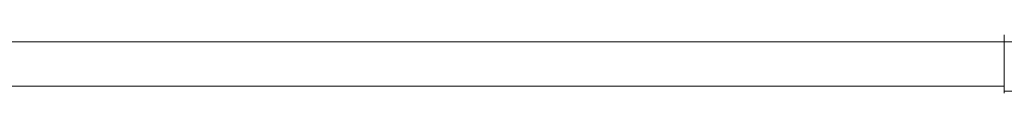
# Model space of a CAD drawing. Header units: millimetres. Extents: x -447 to 1924, y -61 to 422.
# Tile 22 of 64: x 190 to 290, y 159 to 165. Entities that reach past the tile are written whole.
import ezdxf

# ---------------------------------------------------------------- set-up
doc = ezdxf.new("R2010")
doc.units = ezdxf.units.MM

# ---------------------------------------------------------------- blocks, each defined once
blk = doc.blocks.new('Drawing View2')
at = {"color": 7, "linetype": 'Continuous', "lineweight": 18}
for p, q in [((-360.31, -14.75), (-208.31, -14.75)), ((-208.31, -14.75), (-208.31, -14.05)), ((-208.31, -14.75), (-207.51, -14.75)), ((-208.31, -19.75), (-208.31, -14.75)), ((-360.31, -19.25), (-208.31, -19.25)), ((-208.31, -19.75), (-208.31, -19.95)), ((-208.31, -19.75), (-207.51, -19.75))]:
    blk.add_line(p, q, dxfattribs=at)

msp = doc.modelspace()

# ---------------------------------------------------------------- block references
at = {"color": 7, "linetype": 'Continuous', "lineweight": 18}
msp.add_blockref('Drawing View2', (498.02, 179.11), dxfattribs=at)

doc.saveas('drawing.dxf')
